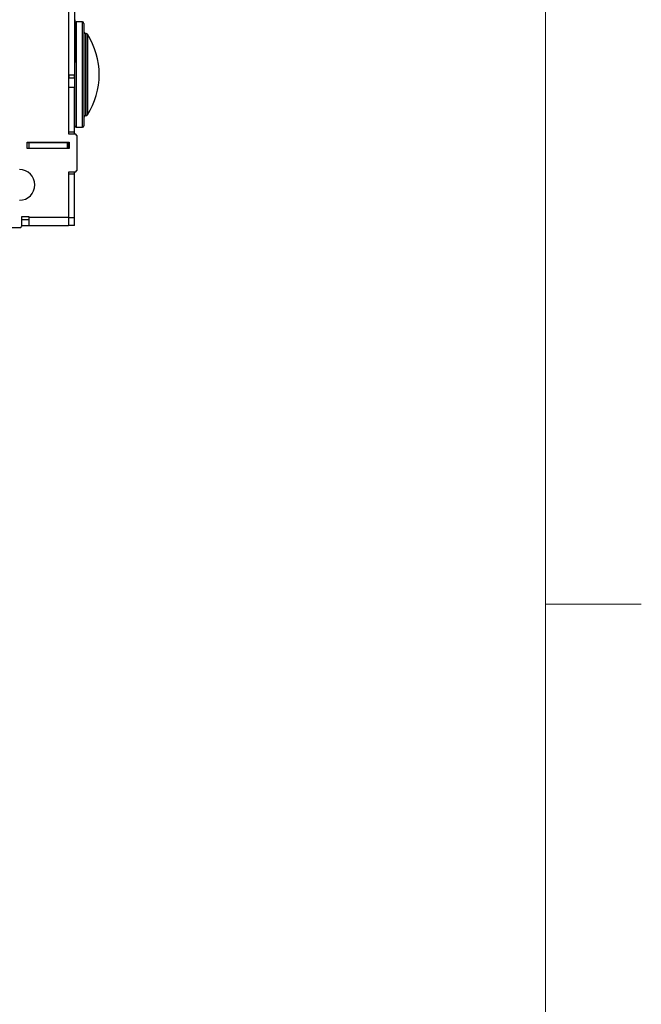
# Model space of a CAD drawing. Header units: inches. Extents: x 5 to 165, y 3 to 108.
# Tile 100 of 139: x 157 to 165, y 24 to 37. Entities that reach past the tile are written whole.
import ezdxf

# ---------------------------------------------------------------- set-up
doc = ezdxf.new("R2010")
doc.units = ezdxf.units.IN
doc.header["$LTSCALE"] = 10
doc.header["$MEASUREMENT"] = 0

msp = doc.modelspace()

# ---------------------------------------------------------------- linework, layer by layer
at = {"color": 7, "linetype": 'Continuous', "lineweight": 18}
for p, q in [((163.762516, 3.920732), (163.762516, 106.420732)), ((163.762516, 29.502922), (165.012516, 29.502922))]:
    msp.add_line(p, q, dxfattribs=at)
at = {"color": 7, "linetype": 'Continuous', "lineweight": 25}
for p, q in [((157.616442, 38.138265), (157.616442, 36.404105)), ((157.617442, 37.123766), (157.617442, 37.503766)), ((157.537442, 37.388265), (157.537442, 35.638265)), ((157.616442, 37.123766), (157.617442, 37.123766)), ((157.617442, 37.123766), (157.617442, 36.566838)), ((157.717442, 37.098765), (157.637442, 37.098765)), ((157.737442, 37.078765), (157.737442, 36.752733)), ((157.766578, 36.946265), (157.757442, 36.946265)), ((157.737442, 36.752733), (157.737442, 35.743765)), ((157.617442, 36.566838), (157.616442, 36.566838)), ((157.616442, 36.511265), (157.617442, 36.511265)), ((157.617442, 36.511265), (157.617442, 36.566838)), ((157.617442, 35.723765), (157.617442, 36.511265)), ((157.616442, 36.404105), (157.537442, 36.404105)), ((157.542442, 36.404105), (157.542442, 36.367105)), ((157.542442, 36.367105), (157.616442, 36.367105)), ((157.542442, 36.242105), (157.542442, 36.367105)), ((157.616442, 36.367105), (157.616442, 36.404105)), ((157.616442, 36.367105), (157.616442, 36.242105)), ((157.616442, 36.242105), (157.542442, 36.242105)), ((157.542442, 35.661265), (157.542442, 36.242105)), ((157.616442, 35.661265), (157.616442, 36.242105)), ((157.757442, 35.876265), (157.766578, 35.876265)), ((157.616442, 35.723765), (157.617442, 35.723765)), ((157.637442, 35.723765), (157.717442, 35.723765)), ((157.537442, 35.638265), (157.627442, 35.638265)), ((157.616442, 35.661265), (157.542442, 35.661265)), ((157.542442, 35.638265), (157.542442, 35.661265)), ((157.616442, 35.638265), (157.616442, 35.661265)), ((157.647442, 35.618265), (157.627442, 35.638265)), ((157.647442, 35.618265), (157.647442, 35.158265)), ((156.997442, 35.531265), (157.547442, 35.531265)), ((156.997442, 35.446265), (156.997442, 35.531265)), ((156.997442, 35.526265), (157.022442, 35.526265)), ((156.997442, 35.452265), (157.022442, 35.452265)), ((157.547442, 35.446265), (156.997442, 35.446265)), ((157.022442, 35.452265), (157.022442, 35.526265)), ((157.022442, 35.526265), (157.522442, 35.526265)), ((157.022442, 35.452265), (157.522442, 35.452265)), ((157.522442, 35.452265), (157.522442, 35.526265)), ((157.522442, 35.526265), (157.537442, 35.526265)), ((157.522442, 35.452265), (157.537442, 35.452265)), ((157.537442, 35.452265), (157.537442, 35.526265)), ((157.542442, 35.446265), (157.542442, 35.531265)), ((157.547442, 35.531265), (157.547442, 35.446265)), ((157.627442, 35.138265), (157.537442, 35.138265)), ((157.537442, 35.138265), (157.537442, 34.546265)), ((157.542442, 35.111265), (157.542442, 35.138265)), ((157.616442, 35.111265), (157.542442, 35.111265)), ((157.542442, 34.542265), (157.542442, 35.111265)), ((157.616442, 35.111265), (157.616442, 35.138265)), ((157.616442, 34.542265), (157.616442, 35.111265)), ((157.627442, 35.138265), (157.647442, 35.158265)), ((157.021442, 34.556265), (156.921442, 34.556265)), ((156.921442, 34.556265), (156.921442, 34.431265)), ((157.021442, 34.546265), (157.021442, 34.556265)), ((157.537442, 34.546265), (157.021442, 34.546265)), ((157.021442, 34.442265), (157.021442, 34.546265)), ((157.537442, 34.546265), (157.537442, 34.442265)), ((156.901442, 34.411265), (156.921442, 34.431265)), ((157.021442, 34.516265), (156.921442, 34.516265)), ((156.921442, 34.442265), (157.021442, 34.442265)), ((157.021442, 34.442265), (157.537442, 34.442265)), ((157.616442, 34.542265), (157.542442, 34.542265)), ((157.542442, 34.442265), (157.542442, 34.542265)), ((157.616442, 34.442265), (157.542442, 34.442265)), ((157.616442, 34.442265), (157.616442, 34.542265)), ((156.901442, 34.411265), (156.441442, 34.411265))]:
    msp.add_line(p, q, dxfattribs=at)
at = {"color": 8, "linetype": 'Continuous', "lineweight": 25}
for p, q in [((157.637442, 37.098765), (157.637442, 35.723765)), ((157.717442, 36.762965), (157.717442, 37.098765)), ((157.757442, 36.946265), (157.757442, 36.684951)), ((157.766578, 36.684951), (157.766578, 36.946265)), ((157.783417, 36.937056), (157.783417, 36.68024)), ((157.717442, 35.723765), (157.717442, 36.762965)), ((157.757442, 36.684951), (157.757442, 35.876265)), ((157.766578, 35.876265), (157.766578, 36.684951)), ((157.783417, 36.68024), (157.783417, 35.885473))]:
    msp.add_line(p, q, dxfattribs=at)
at = {"color": 7, "linetype": 'Continuous', "lineweight": 25}
for centre, radius, start, end in [((157.637442, 37.078765), 0.02, 90, 180), ((157.717442, 37.078765), 0.02, 0, 90), ((157.757442, 36.966265), 0.02, 180, 270), ((157.766578, 36.926265), 0.02, 32.65478, 90), ((156.962989, 36.411265), 0.974453, 327.34522, 32.65478), ((157.757442, 35.856265), 0.02, 90, 180), ((157.766578, 35.896265), 0.02, 270, 327.34522), ((157.637442, 35.743765), 0.02, 180, 270), ((157.717442, 35.743765), 0.02, 270, 360), ((156.897442, 34.972265), 0.2, 270, 90)]:
    msp.add_arc(centre, radius, start, end, dxfattribs=at)
msp.add_open_spline([(157.514603, 35.526265), (157.514423, 35.52653), (157.514168, 35.526906), (157.513912, 35.530273), (157.513837, 35.531265)], degree=3, knots=[0, 0, 0, 0, 0.705367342, 1, 1, 1, 1], dxfattribs=at)

doc.saveas('drawing.dxf')
